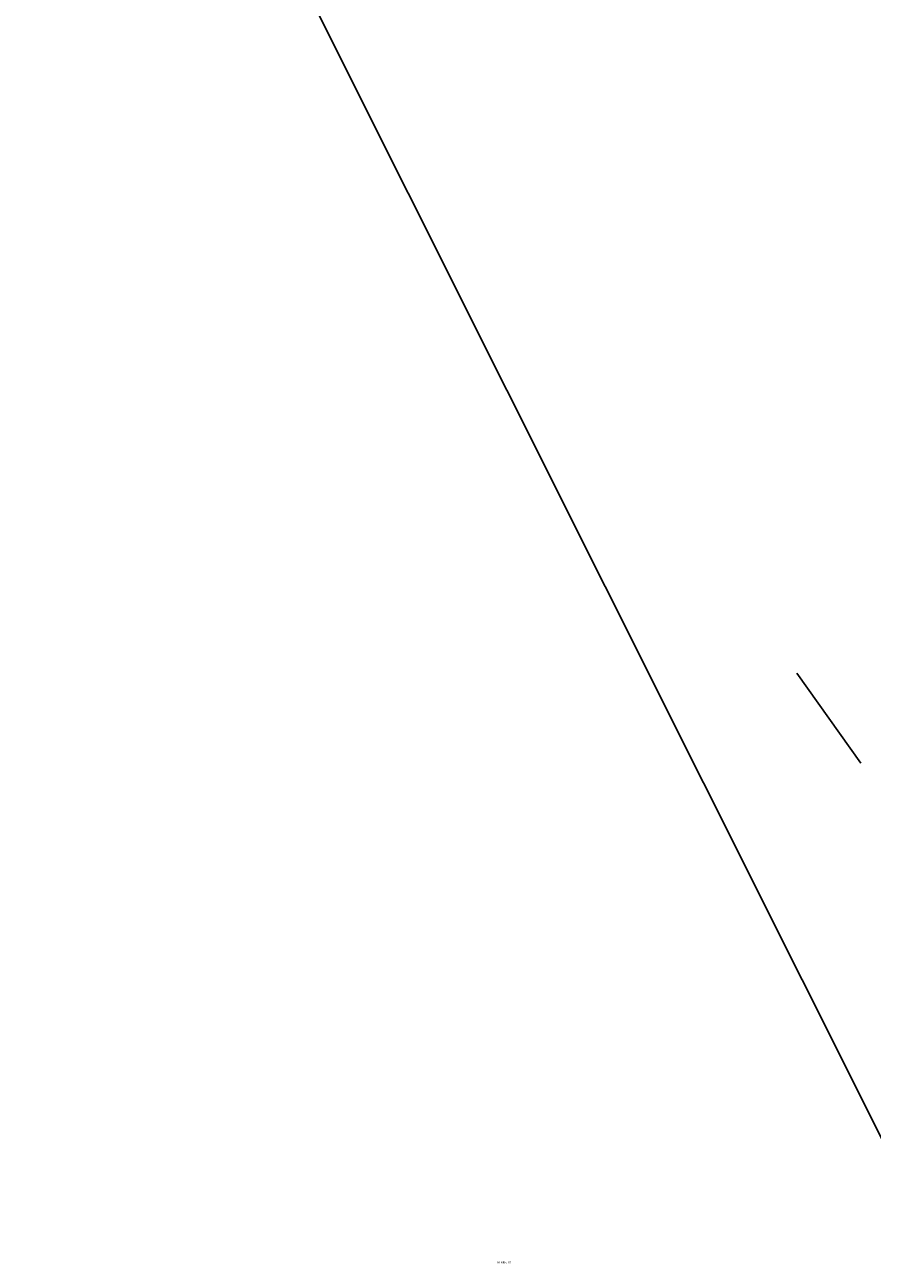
# Model space of a CAD drawing. Extents: x -2750778 to 731427, y -1983468 to 1712338.
# Tile 2 of 16: x -585 to 464, y 0 to 1533. Entities that reach past the tile are written whole.
import ezdxf

# ---------------------------------------------------------------- set-up
doc = ezdxf.new("R2010")
doc.units = 0
doc.layers.get('DEFPOINTS').update_dxf_attribs({"linetype": 'CONTINUOUS'})
doc.layers.add('TAVOLO_2', color=2, linetype='CONTINUOUS')
doc.layers.add('TAVOLO_3', color=4, linetype='CONTINUOUS')
doc.dimstyles.new('ISO-25', dxfattribs={"dimtxt": 2.5, "dimasz": 2.5, "dimexe": 1.25, "dimexo": 0.625, "dimtad": 1, "dimtxsty": 'STANDARD', "dimcen": 2.5, "dimazin": 3, "dimtfac": 1, "dimtmove": 0, "dimatfit": 3})

# ---------------------------------------------------------------- blocks, each defined once
blk = doc.blocks.new('*D6')
at = {"layer": 'DEFPOINTS', "color": 0}
for p in [(3869.5, 4177.6), (4398, 4177.6), (0, 0)]:
    blk.add_point(p, dxfattribs=at)
at = {"layer": 'TAVOLO_3', "color": 0}
blk.add_line((3870.2, 4177.6), (4413.2, 4177.6), dxfattribs=at)
at = {"layer": 'TAVOLO_3', "color": 0, "insert": (4405.9, 4179.7), "char_height": 2.5, "attachment_point": 5}
blk.add_mtext('4177,65', dxfattribs=at)
blk = doc.blocks.new('*D7')
at = {"layer": 'DEFPOINTS', "color": 0}
for p in [(4630.5, 4515.7), (4820.8, 4198.8), (0, 0)]:
    blk.add_point(p, dxfattribs=at)
at = {"layer": 'TAVOLO_3', "color": 0}
for p, q in [((4630.5, 4515.1), (4630.5, 4208.8)), ((4630.5, 4208.8), (4820.8, 4203.8)), ((4820.8, 4203.8), (4820.8, 4183.2))]:
    blk.add_line(p, q, dxfattribs=at)
at = {"layer": 'TAVOLO_3', "color": 0, "insert": (4818.7, 4190.7), "char_height": 2.5, "attachment_point": 5, "rotation": 90}
blk.add_mtext('4630,52', dxfattribs=at)
blk = doc.blocks.new('*D9')
at = {"layer": 'DEFPOINTS', "color": 0}
for p in [(-276.9, 4701.8), (-780.9, 4621.3), (0, 0)]:
    blk.add_point(p, dxfattribs=at)
at = {"layer": 'TAVOLO_3', "color": 0}
for p, q in [((-770.9, 4701.8), (-775.9, 4621.3)), ((-277.5, 4701.8), (-770.9, 4701.8)), ((-775.9, 4621.3), (-795.7, 4621.3))]:
    blk.add_line(p, q, dxfattribs=at)
at = {"layer": 'TAVOLO_3', "color": 0, "insert": (-788.6, 4623.4), "char_height": 2.5, "attachment_point": 5}
blk.add_mtext('4701,85', dxfattribs=at)

msp = doc.modelspace()

# ---------------------------------------------------------------- linework, layer by layer
at = {"layer": 'TAVOLO_2'}
msp.add_xline((207.649, 690.264), (0.4474991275, -0.89428436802), dxfattribs=at)
at = {"layer": 'TAVOLO_3'}
msp.add_line((370.859, 730.63), (450.04, 619.219), dxfattribs=at)

# ---------------------------------------------------------------- texts
msp.add_attdef('ATRIBUTO', (0, 0), 'at', height=2.5, dxfattribs=at)

# ---------------------------------------------------------------- dimensions: what is measured, and where the dimension line sits
for feature_location, offset, dtype, picture, middle in [((-276.855, 4701.847), (-504.078, -80.534), 0, '*D9', (-788.641, 4623.396)), ((4630.519, 4515.679), (190.246, -316.902), 1, '*D7', (4818.682, 4190.652)), ((3869.534, 4177.65), (528.462, 0), 0, '*D6', (4405.913, 4179.733))]:
    dim = msp.add_ordinate_dim(feature_location=feature_location, offset=offset, dtype=dtype, origin=(0, 0), dimstyle='ISO-25', dxfattribs=at)
    dim.commit()
    dim.dimension.update_dxf_attribs({"geometry": picture, "text_midpoint": middle})

doc.saveas('drawing.dxf')
